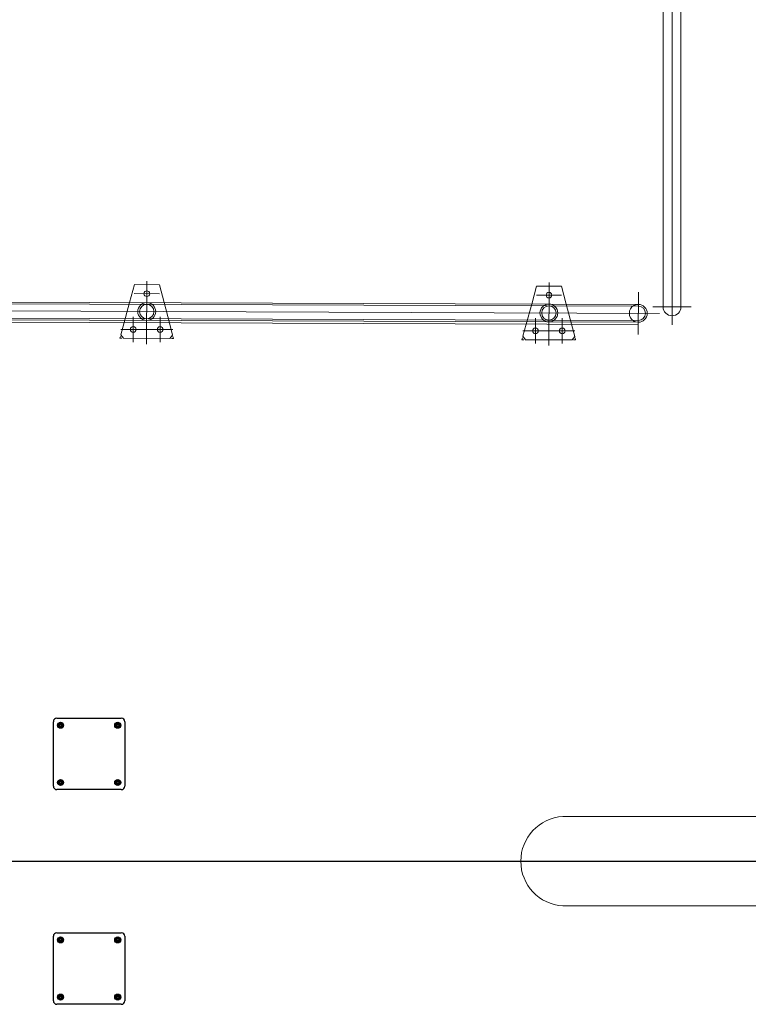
# Model space of a CAD drawing. Extents: x -89225 to 110569, y 13360 to 87647.
# Tile 69 of 256: x 8707 to 10745, y 63864 to 66616. Entities that reach past the tile are written whole.
import ezdxf

# ---------------------------------------------------------------- set-up
doc = ezdxf.new("R2010")
doc.units = 0
doc.layers.add('4', color=4, linetype='Continuous', lineweight=25)
doc.layers.add('Beluchtingstank', color=253, linetype='Continuous')
doc.layers.add('Iv-Lines 035', color=4, linetype='Continuous')

# ---------------------------------------------------------------- blocks, each defined once
blk = doc.blocks.new('BAZ Landox')
for p, q in [((1102720.3, -894050.2), (1102900.3, -894050.2)), ((1102710.3, -894240.2), (1102710.3, -894060.2)), ((1102723.8, -894066.5), (1102730.3, -894062.7)), ((1102723.8, -894074), (1102723.8, -894066.5)), ((1102730.3, -894077.7), (1102723.8, -894074)), ((1102730.3, -894062.7), (1102736.8, -894066.5)), ((1102736.8, -894074), (1102730.3, -894077.7)), ((1102736.8, -894066.5), (1102736.8, -894074)), ((1102883.8, -894066.5), (1102890.3, -894062.7)), ((1102883.8, -894074), (1102883.8, -894066.5)), ((1102890.3, -894077.7), (1102883.8, -894074)), ((1102890.3, -894062.7), (1102896.8, -894066.5)), ((1102896.8, -894074), (1102890.3, -894077.7)), ((1102896.8, -894066.5), (1102896.8, -894074)), ((1102910.3, -894060.2), (1102910.3, -894240.2)), ((1102723.8, -894226.5), (1102730.3, -894222.7)), ((1102723.8, -894234), (1102723.8, -894226.5)), ((1102730.3, -894237.7), (1102723.8, -894234)), ((1102730.3, -894222.7), (1102736.8, -894226.5)), ((1102736.8, -894234), (1102730.3, -894237.7)), ((1102736.8, -894226.5), (1102736.8, -894234)), ((1102883.8, -894226.5), (1102890.3, -894222.7)), ((1102883.8, -894234), (1102883.8, -894226.5)), ((1102890.3, -894237.7), (1102883.8, -894234)), ((1102890.3, -894222.7), (1102896.8, -894226.5)), ((1102896.8, -894234), (1102890.3, -894237.7)), ((1102896.8, -894226.5), (1102896.8, -894234)), ((1102900.3, -894250.2), (1102720.3, -894250.2)), ((1102710.3, -894840.2), (1102710.3, -894660.2)), ((1102720.3, -894650.2), (1102900.3, -894650.2)), ((1102910.3, -894660.2), (1102910.3, -894840.2)), ((1102723.8, -894666.5), (1102730.3, -894662.7)), ((1102723.8, -894674), (1102723.8, -894666.5)), ((1102730.3, -894677.7), (1102723.8, -894674)), ((1102730.3, -894662.7), (1102736.8, -894666.5)), ((1102736.8, -894674), (1102730.3, -894677.7)), ((1102736.8, -894666.5), (1102736.8, -894674)), ((1102883.8, -894666.5), (1102890.3, -894662.7)), ((1102883.8, -894674), (1102883.8, -894666.5)), ((1102890.3, -894677.7), (1102883.8, -894674)), ((1102890.3, -894662.7), (1102896.8, -894666.5)), ((1102896.8, -894674), (1102890.3, -894677.7)), ((1102896.8, -894666.5), (1102896.8, -894674)), ((1102723.8, -894826.5), (1102730.3, -894822.7)), ((1102723.8, -894834), (1102723.8, -894826.5)), ((1102730.3, -894822.7), (1102736.8, -894826.5)), ((1102736.8, -894826.5), (1102736.8, -894834)), ((1102883.8, -894826.5), (1102890.3, -894822.7)), ((1102883.8, -894834), (1102883.8, -894826.5)), ((1102890.3, -894822.7), (1102896.8, -894826.5)), ((1102896.8, -894826.5), (1102896.8, -894834)), ((1102900.3, -894850.2), (1102720.3, -894850.2)), ((1102730.3, -894837.7), (1102723.8, -894834)), ((1102736.8, -894834), (1102730.3, -894837.7)), ((1102890.3, -894837.7), (1102883.8, -894834)), ((1102896.8, -894834), (1102890.3, -894837.7))]:
    blk.add_line(p, q)
for centre, radius in [((1102730.3, -894070.2), 8.5), ((1102730.3, -894070.2), 5.85), ((1102730.3, -894070.2), 4), ((1102730.3, -894070.2), 2.96), ((1102890.3, -894070.2), 8.5), ((1102890.3, -894070.2), 5.85), ((1102890.3, -894070.2), 4), ((1102890.3, -894070.2), 2.96), ((1102730.3, -894230.2), 8.5), ((1102890.3, -894230.2), 8.5), ((1102730.3, -894230.2), 5.85), ((1102730.3, -894230.2), 4), ((1102730.3, -894230.2), 2.96), ((1102890.3, -894230.2), 5.85), ((1102890.3, -894230.2), 4), ((1102890.3, -894230.2), 2.96), ((1102730.3, -894670.2), 8.5), ((1102890.3, -894670.2), 8.5), ((1102730.3, -894670.2), 5.85), ((1102730.3, -894670.2), 4), ((1102730.3, -894670.2), 2.96), ((1102890.3, -894670.2), 5.85), ((1102890.3, -894670.2), 4), ((1102890.3, -894670.2), 2.96), ((1102730.3, -894830.2), 8.5), ((1102730.3, -894830.2), 5.85), ((1102730.3, -894830.2), 4), ((1102730.3, -894830.2), 2.96), ((1102890.3, -894830.2), 8.5), ((1102890.3, -894830.2), 5.85), ((1102890.3, -894830.2), 4), ((1102890.3, -894830.2), 2.96)]:
    blk.add_circle(centre, radius)
for centre, start, end in [((1102720.3, -894060.2), 90, 180), ((1102900.3, -894060.2), 0, 90), ((1102720.3, -894240.2), 180, 270), ((1102900.3, -894240.2), 270, 0), ((1102720.3, -894660.2), 90, 180), ((1102900.3, -894660.2), 0, 90), ((1102720.3, -894840.2), 180, 270), ((1102900.3, -894840.2), 270, 0)]:
    blk.add_arc(centre, 10, start, end)

msp = doc.modelspace()

# ---------------------------------------------------------------- linework, layer by layer
at = {"layer": '4', "ltscale": 0.5}
msp.add_line((1407.2, 64263.5), (14697.8, 64263.5), dxfattribs=at)
at = {"layer": 'Beluchtingstank', "lineweight": 9, "ltscale": 0.01}
for p, q in [((10531.7, 65763.2), (10531.7, 75963.2)), ((10506.7, 75913.2), (10506.7, 65813.2)), ((10556.7, 75913.2), (10556.7, 65813.2)), ((9027.6, 65875.3), (9014.1, 65825.3)), ((9097.6, 65875), (9027.6, 65875.3)), ((9062.6, 65885.4), (9062, 65709.3)), ((9097.6, 65875), (9110.7, 65825)), ((10152.6, 65871.2), (10139.1, 65821.2)), ((10152.6, 65871.2), (10222.6, 65870.9)), ((10187.6, 65881.3), (10187, 65705.2)), ((10222.6, 65870.9), (10235.7, 65820.9)), ((9097.7, 65850), (9027.2, 65850.3)), ((10152.2, 65846.2), (10222.7, 65845.9)), ((10437.5, 65854.5), (10437.1, 65735.8)), ((10496.7, 65795), (5377.9, 65813.5)), ((5437.4, 65838.3), (10437.4, 65820.2)), ((5437.4, 65833.3), (10437.4, 65815.2)), ((9014.1, 65825.3), (8998.9, 65769.4)), ((9110.7, 65825), (9125.5, 65768.9)), ((10139.1, 65821.2), (10123.9, 65765.3)), ((10235.7, 65820.9), (10250.4, 65764.8)), ((10478.3, 65813.2), (10585.2, 65813.2)), ((10478.3, 65813.2), (10585.2, 65813.2)), ((5437.2, 65788.3), (10437.2, 65770.2)), ((5437.3, 65793.3), (10437.2, 65775.2)), ((9024.7, 65785.5), (9024.5, 65715)), ((9099.7, 65785.3), (9099.5, 65714.8)), ((5437.2, 65782.3), (10437.2, 65764.2)), ((8998.9, 65769.4), (8989.6, 65735.1)), ((9125.5, 65768.9), (9134.5, 65734.5)), ((10123.9, 65765.3), (10114.6, 65731)), ((10149.7, 65781.5), (10149.5, 65711)), ((10224.7, 65781.2), (10224.5, 65710.7)), ((10250.4, 65764.8), (10259.5, 65730.5)), ((10437.2, 65770.2), (10437.2, 65764.2)), ((8988.5, 65730.8), (8987, 65725.4)), ((9134.9, 65749.9), (8989.4, 65750.4)), ((8989.6, 65735.1), (8997, 65725.4)), ((9134.5, 65734.5), (9127, 65724.9)), ((9135.6, 65730.2), (9137, 65724.9)), ((10114.4, 65746.3), (10259.9, 65745.8)), ((10114.6, 65731), (10122, 65721.3)), ((10259.5, 65730.5), (10252, 65720.8)), ((8992.6, 65725.4), (8987, 65725.4)), ((9127, 65724.9), (8997, 65725.4)), ((9137, 65724.9), (9131.5, 65724.9)), ((10113.5, 65726.7), (10112, 65721.3)), ((10112, 65721.3), (10117.6, 65721.3)), ((10122, 65721.3), (10252, 65720.8)), ((10256.5, 65720.8), (10262, 65720.8)), ((10260.6, 65726.2), (10262, 65720.8)), ((11425.9, 64388.5), (10226, 64388.5)), ((11425.9, 64138.5), (10226, 64138.5))]:
    msp.add_line(p, q, dxfattribs=at)
for centre, radius in [((9062.5, 65850.1), 8), ((10187.5, 65846.1), 8), ((9062.3, 65800.1), 25), ((9062.3, 65800.1), 20), ((10187.3, 65796.1), 25), ((10187.3, 65796.1), 20), ((9024.6, 65750.3), 8), ((9099.6, 65750), 8), ((10149.6, 65746.2), 8), ((10224.6, 65745.9), 8)]:
    msp.add_circle(centre, radius, dxfattribs=at)
for centre, radius, start, end in [((10437.3, 65795.2), 25, 89.7927, 269.7927), ((10437.3, 65795.2), 25, 269.7927, 89.7927), ((10437.3, 65795.2), 20, 269.7927, 89.7927), ((10531.7, 65813.2), 25, 180, 0), ((10531.7, 65813.2), 25, 180, 0), ((10234, 64263.5), 125.3, 93.679, 266.321)]:
    msp.add_arc(centre, radius, start, end, dxfattribs=at)

# ---------------------------------------------------------------- block references
at = {"layer": 'Iv-Lines 035'}
msp.add_blockref('BAZ Landox', (-1093909.2, 958713.8), dxfattribs=at)

doc.saveas('drawing.dxf')
